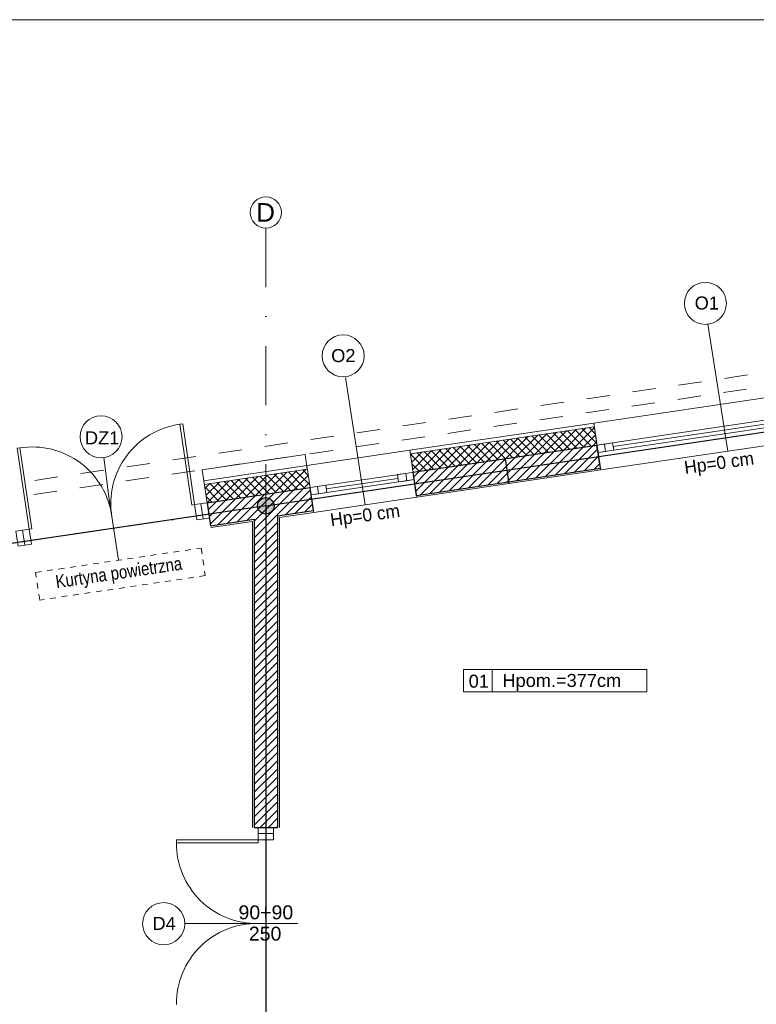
# Model space of a CAD drawing. Header units: metres. Extents: x -10951 to 10441, y -17253 to 1447.
# Tile 46 of 54: x -8010 to -7218, y -14213 to -13153. Entities that reach past the tile are written whole.
import ezdxf
from ezdxf.enums import TextEntityAlignment as Align

# ---------------------------------------------------------------- set-up
doc = ezdxf.new("R2010")
doc.units = ezdxf.units.M
doc.header["$MEASUREMENT"] = 0
for name, pattern in [('8', [0.5, 0.25, -0.25]), ('ACAD_ISO02W100', [15, 12, -3]), ('DASHDOT', [25.4, 12.7, -6.35, 0, -6.35])]:
    doc.linetypes.add(name, pattern=pattern)
for name, color, linetype, lineweight in [('#elektryczne', 8, 'Continuous', 20), ('A_DRZWI', 8, 'Continuous', 5), ('A_HACZE', 8, 'Continuous', 5), ('A_OPISY', 8, 'Continuous', 18), ('A_OSIE', 8, 'Continuous', 13), ('A_OZACZENIE DRZWI', 8, 'Continuous', 13), ('A_OZNACZENIA OKIEN', 8, 'Continuous', 13), ('A_PROJEKTOWANE ŚCIANY MUROWANE NOŚNE', 8, 'Continuous', 30), ('A_STAL CIENKIE', 8, 'Continuous', 0), ('A_STOLARKA', 8, 'Continuous', 5), ('A_TABELKI POM.', 8, 'Continuous', 20), ('A_TYNK', 8, 'Continuous', 5), ('A_WYMIARY WEWNETRZNE', 8, 'Continuous', 18), ('A_WYPOSAZENIE', 8, 'Continuous', 5), ('EB_ODGROM_INSTALACJA ODGROMOWA', 1, 'Continuous', 30), ('EB_UZIEMIENIE', 1, 'ACAD_ISO02W100', 30)]:
    doc.layers.add(name, color=color, linetype=linetype, lineweight=lineweight)
doc.layers.add('A_OZNACZENIA WARSTW', color=8, linetype='Continuous')
doc.styles.add('ARIAL', font='arial.ttf')
doc.styles.add('GENERATED_STYLE_2', font='ARIALN.TTF')
doc.styles.add('m1_romans', font='romans.shx', dxfattribs={"width": 0.8})
doc.styles.add('opisy okien', font='txt', dxfattribs={"height": 15})

# ---------------------------------------------------------------- blocks, each defined once
blk = doc.blocks.new('A$C2DA918A7')
at = {"layer": 'A_OZACZENIE DRZWI'}
blk.add_line((-34.5, 0), (34.5, 0), dxfattribs=at)
at = {"layer": 'A_OZACZENIE DRZWI', "ltscale": 0.1, "style": 'm1_romans', "width": 0.8}
blk.add_attdef('SZEROKOSC', text='', height=10, rotation=360, dxfattribs=at).set_placement((0, 0), align=Align.BOTTOM_CENTER)
blk.add_attdef('WYSOKOSC', text='', height=10, rotation=360, dxfattribs=at).set_placement((-0.9, -3.4), align=Align.TOP_CENTER)
blk = doc.blocks.new('podkład')
at = {"layer": 'A_DRZWI', "color": 8, "ltscale": 2}
for p, q in [((12828.9, -746.4), (12831.3, -762.7)), ((12637, -774.8), (12639.4, -791.1)), ((12890.6, -1101.4), (12907.1, -1101.4))]:
    blk.add_line(p, q, dxfattribs=at)
for points in [[(12809.4, -660.3), (12806.4, -660.8), (12819.3, -747.8), (12822.2, -747.4)], [(12631.3, -686.7), (12634.3, -686.3), (12647.2, -773.3), (12644.2, -773.8)], [(12824.7, -763.7), (12838, -761.8), (12835.5, -745.4), (12822.2, -747.4)], [(12646.6, -790.1), (12632.2, -792.2), (12629.8, -775.9), (12644.2, -773.8)], [(12907.1, -1108.2), (12907.1, -1094.7), (12890.6, -1094.7), (12890.6, -1108.2)], [(12802.6, -1108.2), (12802.6, -1111.2), (12890.6, -1111.2), (12890.6, -1108.2)]]:
    blk.add_lwpolyline(points, close=True, dxfattribs=at)
for centre, start, end in [((12818.3, -746.3), 97.9551, 189.5177), ((12647.6, -771.6), 7.3199, 98.8826), ((12888.9, -1111.9), 179.5362, 271.0989), ((12888.9, -1284.5), 88.9011, 180.4638)]:
    blk.add_arc(centre, 86.3, start, end, dxfattribs=at)
at = {"layer": 'A_HACZE', "color": 8, "linetype": 'Continuous'}
for p, q in [((13232.7, -666.4), (13208.9, -690.2)), ((13243, -664.9), (13219.3, -688.6)), ((13252.2, -664.5), (13229.7, -687.1)), ((13248.7, -684.3), (13231.1, -666.7)), ((13254.7, -681.5), (13238.8, -665.5)), ((13253.2, -671.1), (13246.5, -664.4)), ((13160, -677.2), (13136.3, -700.9)), ((13170.4, -675.6), (13146.7, -699.4)), ((13171.7, -695.7), (13154.1, -678.1)), ((13180.8, -674.1), (13157.1, -697.8)), ((13179.4, -694.5), (13161.8, -676.9)), ((13191.2, -672.6), (13167.4, -696.3)), ((13187.1, -693.4), (13169.5, -675.8)), ((13194.8, -692.3), (13177.2, -674.6)), ((13201.5, -671), (13177.8, -694.8)), ((13202.5, -691.1), (13184.9, -673.5)), ((13211.9, -669.5), (13188.2, -693.2)), ((13210.2, -690), (13192.6, -672.4)), ((13222.3, -668), (13198.6, -691.7)), ((13217.9, -688.8), (13200.3, -671.2)), ((13225.6, -687.7), (13208, -670.1)), ((13233.3, -686.6), (13215.7, -668.9)), ((13241, -685.4), (13223.4, -667.8)), ((13253.4, -672.2), (13240.1, -685.6)), ((13087.4, -687.9), (13063.7, -711.7)), ((13097.8, -686.4), (13074.1, -710.1)), ((13108.2, -684.9), (13084.4, -708.6)), ((13102.4, -705.9), (13084.8, -688.3)), ((13110.1, -704.8), (13092.5, -687.2)), ((13118.5, -683.3), (13094.8, -707.1)), ((13117.8, -703.6), (13100.2, -686)), ((13128.9, -681.8), (13105.2, -705.5)), ((13125.5, -702.5), (13107.9, -684.9)), ((13139.3, -680.3), (13115.6, -704)), ((13133.2, -701.4), (13115.6, -683.8)), ((13140.9, -700.2), (13123.3, -682.6)), ((13149.7, -678.7), (13125.9, -702.4)), ((13148.6, -699.1), (13131, -681.5)), ((13156.3, -697.9), (13138.7, -680.3)), ((13164, -696.8), (13146.4, -679.2)), ((13219.3, -688.6), (13189.6, -718.3)), ((13229.7, -687.1), (13200, -716.8)), ((13240.1, -685.6), (13210.4, -715.2)), ((13250.4, -684), (13220.8, -713.7)), ((13255.6, -687.6), (13231.1, -712.1)), ((13254.5, -679.9), (13250.4, -684)), ((13071.6, -710.5), (13054.3, -693.1)), ((13056.3, -692.5), (13054.5, -694.4)), ((13066.7, -691), (13055.6, -702.1)), ((13077, -689.5), (13056.7, -709.8)), ((13079.3, -709.3), (13061.7, -691.7)), ((13087, -708.2), (13069.4, -690.6)), ((13094.7, -707.1), (13077.1, -689.5)), ((13146.7, -699.4), (13117, -729)), ((13157.1, -697.8), (13127.4, -727.5)), ((13167.4, -696.3), (13137.8, -726)), ((13177.8, -694.8), (13148.1, -724.4)), ((13188.2, -693.2), (13158.5, -722.9)), ((13198.6, -691.7), (13168.9, -721.4)), ((13208.9, -690.2), (13179.3, -719.8)), ((13256.8, -695.3), (13241.5, -710.6)), ((12942.2, -709.4), (12918.5, -733.2)), ((12944.4, -715.9), (12938.5, -710)), ((13063.9, -711.6), (13055.8, -703.5)), ((13084.4, -708.6), (13060.2, -732.9)), ((13094.8, -707.1), (13065.2, -736.7)), ((13105.2, -705.5), (13075.5, -735.2)), ((13115.6, -704), (13085.9, -733.6)), ((13125.9, -702.4), (13096.3, -732.1)), ((13136.3, -700.9), (13106.6, -730.6)), ((13257.9, -703), (13251.9, -709.1)), ((12869.6, -720.2), (12845.8, -743.9)), ((12879.9, -718.6), (12856.2, -742.4)), ((12890.3, -717.1), (12866.6, -740.8)), ((12886.8, -737.8), (12869.2, -720.2)), ((12894.5, -736.7), (12876.9, -719.1)), ((12900.7, -715.6), (12877, -739.3)), ((12902.2, -735.6), (12884.6, -717.9)), ((12911.1, -714), (12887.3, -737.8)), ((12909.9, -734.4), (12892.3, -716.8)), ((12921.4, -712.5), (12897.7, -736.2)), ((12917.6, -733.3), (12900, -715.7)), ((12925.3, -732.1), (12907.7, -714.5)), ((12931.8, -711), (12908.1, -734.7)), ((12933, -731), (12915.4, -713.4)), ((12940.7, -729.9), (12923.1, -712.2)), ((12944.4, -716), (12928.8, -731.6)), ((12946, -726.2), (12930.8, -711.1)), ((13063.7, -711.7), (13057.9, -717.5)), ((13074.1, -710.1), (13059, -725.2)), ((12848.3, -743.5), (12833, -728.2)), ((12838.4, -724.8), (12833.2, -730)), ((12848.8, -723.2), (12834.4, -737.7)), ((12859.2, -721.7), (12835.5, -745.4)), ((12856, -742.4), (12838.4, -724.8)), ((12863.7, -741.3), (12846.1, -723.6)), ((12871.4, -740.1), (12853.8, -722.5)), ((12879.1, -739), (12861.5, -721.4)), ((12939.2, -730.1), (12886.3, -783)), ((12945.6, -723.7), (12939.2, -730.1)), ((12840.6, -744.7), (12834.5, -738.5)), ((12866.6, -740.8), (12839, -768.4)), ((12877, -739.3), (12847.3, -769)), ((12887.3, -737.8), (12857.7, -767.4)), ((12897.7, -736.2), (12868, -765.9)), ((12908.1, -734.7), (12878.4, -764.4)), ((12928.8, -731.6), (12886.3, -774.1)), ((12918.5, -733.2), (12886.3, -765.3)), ((12946.7, -731.4), (12919.9, -758.2)), ((12947.9, -739.1), (12930.3, -756.7)), ((12845.8, -743.9), (12836.7, -753.1)), ((12856.2, -742.4), (12837.8, -760.7)), ((12949, -746.8), (12940.7, -755.1)), ((12911.3, -766.8), (12886.3, -791.8)), ((12911.3, -775.7), (12886.3, -800.7)), ((12911.3, -784.5), (12886.3, -809.5)), ((12911.3, -793.3), (12886.3, -818.3)), ((12911.3, -802.2), (12886.3, -827.2)), ((12911.3, -811), (12886.3, -836)), ((12911.3, -819.9), (12886.3, -844.9)), ((12911.3, -828.7), (12886.3, -853.7)), ((12911.3, -837.5), (12886.3, -862.5)), ((12911.3, -846.4), (12886.3, -871.4)), ((12911.3, -855.2), (12886.3, -880.2)), ((12911.3, -864), (12886.3, -889)), ((12911.3, -872.9), (12886.3, -897.9)), ((12911.3, -881.7), (12886.3, -906.7)), ((12911.3, -890.6), (12886.3, -915.6)), ((12911.3, -899.4), (12886.3, -924.4)), ((12911.3, -908.2), (12886.3, -933.2)), ((12911.3, -917.1), (12886.3, -942.1)), ((12911.3, -925.9), (12886.3, -950.9)), ((12911.3, -934.8), (12886.3, -959.8)), ((12911.3, -943.6), (12886.3, -968.6)), ((12911.3, -952.4), (12886.3, -977.4)), ((12911.3, -961.3), (12886.3, -986.3)), ((12911.3, -970.1), (12886.3, -995.1)), ((12911.3, -979), (12886.3, -1004)), ((12911.3, -987.8), (12886.3, -1012.8)), ((12911.3, -996.6), (12886.3, -1021.6)), ((12911.3, -1005.5), (12886.3, -1030.5)), ((12911.3, -1014.3), (12886.3, -1039.3)), ((12911.3, -1023.1), (12886.3, -1048.1)), ((12911.3, -1032), (12886.3, -1057)), ((12911.3, -1040.8), (12886.3, -1065.8)), ((12911.3, -1049.7), (12886.3, -1074.7)), ((12911.3, -1058.5), (12886.3, -1083.5)), ((12911.3, -1067.3), (12886.3, -1092.3)), ((12911.3, -1076.2), (12892.8, -1094.7)), ((12911.3, -1085), (12901.6, -1094.7)), ((12911.3, -1093.9), (12910.4, -1094.7))]:
    blk.add_line(p, q, dxfattribs=at)
at = {"layer": 'A_OSIE', "color": 8, "linetype": 'DASHDOT', "ltscale": 5}
blk.add_line((12898.8, -449.8), (12898.8, -2336), dxfattribs=at)
at = {"layer": 'A_OSIE', "color": 8, "linetype": 'DASHDOT', "ltscale": 2.5}
blk.add_line((10108.7, -1161.7), (13256.8, -695.7), dxfattribs=at)
at = {"layer": 'A_OSIE', "color": 8, "linetype": 'Continuous', "ltscale": 5}
blk.add_circle((12898.8, -432.9), 16.8, dxfattribs=at)
at = {"layer": 'A_OZACZENIE DRZWI', "color": 8}
blk.add_line((12740.2, -807.3), (12730, -739), dxfattribs=at)
at = {"layer": 'A_OZNACZENIA OKIEN', "color": 8}
for p, q in [((13374.2, -553), (13395.6, -689.8)), ((12984.4, -610.7), (13005.7, -747.5))]:
    blk.add_line(p, q, dxfattribs=at)
at = {"layer": 'A_OZNACZENIA WARSTW', "color": 8, "linetype": 'Continuous'}
blk.add_line((13156.1, -698), (13160, -724.7), dxfattribs=at)
at = {"layer": 'A_PROJEKTOWANE ŚCIANY MUROWANE NOŚNE', "color": 8}
for p, q in [((13057.2, -712.6), (13255, -683.3)), ((13258.7, -708.1), (13255, -683.3)), ((13060.8, -737.4), (13258.7, -708.1)), ((13060.8, -737.4), (13057.2, -712.6)), ((12835.5, -745.4), (12946.4, -729)), ((12950, -753.8), (12946.4, -729)), ((12835.5, -745.4), (12839.2, -770.2)), ((12911.3, -759.5), (12950, -753.8)), ((12911.3, -759.5), (12911.3, -1094.7)), ((12839.2, -770.2), (12886.3, -763.2)), ((12886.3, -763.2), (12886.3, -1094.7)), ((12886.3, -1094.7), (12911.3, -1094.7))]:
    blk.add_line(p, q, dxfattribs=at)
at = {"layer": 'A_STAL CIENKIE', "color": 8, "linetype": '8', "ltscale": 100}
for p, q in [((10325.7, -1065.4), (13908.4, -535.1)), ((13910.6, -549.9), (10327.9, -1080.2))]:
    blk.add_line(p, q, dxfattribs=at)
at = {"layer": 'A_STOLARKA', "color": 8}
for p, q in [((13506.7, -621.8), (13251.5, -659.6)), ((13502.3, -646.7), (13255, -683.3)), ((13511.4, -653.5), (13256.2, -691.3)), ((13494, -652), (13272.4, -684.8)), ((13251.5, -659.6), (13259, -710.1)), ((13259, -710.1), (13514.2, -672.3)), ((13262.9, -682.2), (13255, -683.3)), ((13262.9, -682.2), (13255, -683.3)), ((13255, -683.3), (13256.2, -691.3)), ((13255, -683.3), (13256.2, -691.3)), ((13271.8, -680.9), (13262.9, -682.2)), ((13264.1, -690.1), (13262.9, -682.2)), ((13262.9, -682.2), (13264.1, -690.1)), ((13264.1, -690.1), (13262.9, -682.2)), ((13264.1, -690.1), (13273, -688.8)), ((13273, -688.8), (13271.8, -680.9)), ((13053.6, -688.9), (12942.9, -705.3)), ((13061.1, -739.3), (13053.6, -688.9)), ((13256.2, -691.3), (13264.1, -690.1)), ((13256.2, -691.3), (13264.1, -690.1)), ((12942.9, -705.3), (12950.3, -755.7)), ((13049.2, -713.8), (12946.4, -729)), ((13058.3, -720.5), (12947.5, -736.9)), ((13040.9, -719.1), (12963.8, -730.5)), ((13049.2, -713.8), (13040.3, -715.1)), ((13040.3, -715.1), (13041.5, -723)), ((13057.2, -712.6), (13049.2, -713.8)), ((13049.2, -713.8), (13050.4, -721.7)), ((13050.4, -721.7), (13049.2, -713.8)), ((13050.4, -721.7), (13058.3, -720.5)), ((13057.2, -712.6), (13053.2, -713.2)), ((13058.3, -720.5), (13057.2, -712.6)), ((12954.3, -727.9), (12946.4, -729)), ((12954.3, -727.9), (12946.4, -729)), ((12946.4, -729), (12947.5, -736.9)), ((12946.4, -729), (12947.5, -736.9)), ((12963.2, -726.5), (12954.3, -727.9)), ((12955.5, -735.8), (12954.3, -727.9)), ((12954.3, -727.9), (12955.5, -735.8)), ((12955.5, -735.8), (12954.3, -727.9)), ((12964.4, -734.5), (12963.2, -726.5)), ((13041.5, -723), (13050.4, -721.7)), ((12947.5, -736.9), (12955.5, -735.8)), ((12947.5, -736.9), (12955.5, -735.8)), ((12950.3, -755.7), (13061.1, -739.3)), ((12955.5, -735.8), (12964.4, -734.5))]:
    blk.add_line(p, q, dxfattribs=at)
at = {"layer": 'A_TYNK', "color": 8, "linetype": 'Continuous'}
for p, q in [((13053.6, -688.9), (13251.5, -659.6)), ((13054.2, -692.8), (13252.1, -663.6)), ((13054.2, -692.8), (13252.1, -663.6)), ((13255, -683.3), (13251.5, -659.6)), ((12830.3, -709.8), (12941.1, -693.4)), ((12943.4, -709.2), (12941.1, -693.4)), ((13057.2, -712.6), (13053.6, -688.9)), ((12835.5, -745.4), (12830.3, -709.8)), ((12832.1, -721.7), (12942.9, -705.3)), ((12832.6, -725.6), (12943.4, -709.2)), ((12832.6, -725.6), (12943.4, -709.2))]:
    blk.add_line(p, q, dxfattribs=at)
at = {"layer": 'A_TYNK', "color": 8}
for p, q in [((13061.1, -739.3), (13259, -710.1)), ((12913.3, -761.2), (12950.3, -755.7)), ((12913.3, -1094.7), (12913.3, -761.2)), ((12884.3, -765.5), (12839.5, -772.1)), ((12884.3, -1094.7), (12884.3, -765.5))]:
    blk.add_line(p, q, dxfattribs=at)
at = {"layer": 'A_WYMIARY WEWNETRZNE', "color": 8, "linetype": 'Continuous'}
for p, q in [((12730, -739), (12724.4, -696.8)), ((13111.5, -948.9), (13111.5, -924.7)), ((13111.5, -924.7), (13308.5, -924.7)), ((13142.4, -924.7), (13142.4, -948.9)), ((13308.5, -924.7), (13308.5, -948.9)), ((13308.5, -948.9), (13111.5, -948.9)), ((12933.3, -1198.2), (12811.5, -1198.2))]:
    blk.add_line(p, q, dxfattribs=at)
for centre, radius in [((13371.6, -530.8), 22.6), ((12981.9, -587.3), 22.6), ((12721.5, -674.4), 22.6), ((12788.9, -1198.4), 22.7)]:
    blk.add_circle(centre, radius, dxfattribs=at)
at = {"layer": 'A_WYPOSAZENIE', "color": 8, "linetype": '8', "ltscale": 25}
for p, q in [((12651.1, -820.4), (12829.2, -794.1)), ((12829.2, -794.1), (12833.6, -823.8)), ((12655.5, -850.1), (12651.1, -820.4)), ((12833.6, -823.8), (12655.5, -850.1))]:
    blk.add_line(p, q, dxfattribs=at)
at = {"layer": 'A_OZACZENIE DRZWI', "color": 8, "ltscale": 0.1}
ref = blk.add_blockref('A$C2DA918A7', (12898.8, -1198.2), dxfattribs=at)
ref.add_attrib('WYSOKOSC', '250', dxfattribs={"ltscale": 0.1, "height": 15, "rotation": 360, "style": 'ARIAL'}).set_placement((12898, -1201.6), align=Align.TOP_CENTER)
ref.add_attrib('SZEROKOSC', '90+90', dxfattribs={"ltscale": 0.1, "height": 15, "rotation": 360, "style": 'ARIAL'}).set_placement((12898.8, -1198.2), align=Align.BOTTOM_CENTER)
at = {"layer": 'A_OPISY', "color": 8, "linetype": 'Continuous', "lineweight": 18, "style": 'GENERATED_STYLE_2'}
blk.add_text('Kurtyna powietrzna', height=14, rotation=8.4196, dxfattribs=at).set_placement((12673.7, -837.4))
at = {"layer": 'A_OSIE', "color": 8, "linetype": 'Continuous', "lineweight": 18, "style": 'ARIAL'}
blk.add_text('D', height=20, dxfattribs=at).set_placement((12888.4, -442.9))
at = {"layer": 'A_OZACZENIE DRZWI', "color": 8, "ltscale": 0.1, "style": 'm1_romans', "width": 0.8}
for rotation, p in [(98.4861, (12735.1, -773.1)), (360, (12573.8, -1012.7)), (90, (11565.3, -1150.1)), (90, (11872.3, -1150.1)), (90, (12230, -1245.6)), (90, (12385.9, -1249.4)), (90, (11565.3, -1370.9)), (90, (11872.3, -1370.9)), (90, (12230, -1370.9)), (90, (12389.3, -1370.9)), (90, (11748.8, -1556.1)), (90, (11986.6, -1556.1)), (90, (12389.3, -1556.1)), (360, (12235.1, -1664.2)), (360, (12235.1, -1880.2)), (90, (11745.8, -2001.9))]:
    blk.add_attdef('SZEROKOSC', text='', height=10, rotation=rotation, dxfattribs=at).set_placement(p, align=Align.BOTTOM_CENTER)
for rotation, p in [(98.4861, (12738.6, -773.5)), (360, (12573, -1016.1)), (90, (11568.7, -1151)), (90, (11875.7, -1151)), (90, (12233.4, -1246.5)), (90, (12389.3, -1250.3)), (90, (11568.7, -1371.7)), (90, (11875.7, -1371.7)), (90, (12233.4, -1371.7)), (90, (12392.7, -1371.7)), (90, (11752.2, -1557)), (90, (11990, -1557)), (90, (12392.7, -1557)), (360, (12234.2, -1667.6)), (360, (12234.2, -1883.6)), (90, (11749.2, -2002.8))]:
    blk.add_attdef('WYSOKOSC', text='', height=10, rotation=rotation, dxfattribs=at).set_placement(p, align=Align.TOP_CENTER)
at = {"layer": 'A_OZNACZENIA OKIEN', "color": 8, "linetype": 'Continuous', "lineweight": 18, "style": 'ARIAL'}
for s, p in [('O1', (13360.1, -537.4)), ('O2', (12969.1, -594)), ('DZ1', (12704.2, -682.5)), ('Hpom.=377cm', (13153.3, -943.6)), ('D4', (12776.9, -1205.1))]:
    blk.add_text(s, height=14, dxfattribs=at).set_placement(p)
at = {"layer": 'A_OZNACZENIA OKIEN', "color": 8, "linetype": 'Continuous', "lineweight": 18, "style": 'opisy okien'}
for p in [(13349.9, -714.5), (12969.1, -770.9)]:
    blk.add_text('Hp=0 cm', height=14, rotation=8, dxfattribs=at).set_placement(p)
at = {"layer": 'A_OZNACZENIA OKIEN', "color": 8, "ltscale": 0.1, "style": 'm1_romans', "width": 0.8}
for rotation, p in [(278.8676, (13373.7, -593)), (278.8676, (12983.9, -650.7)), (278.8676, (12445.7, -730.4)), (278.8676, (12224.1, -763.2)), (0, (14017.5, -900)), (278.8676, (11021.5, -941.2)), (278.8676, (10640.7, -997.6)), (0, (14017.5, -1574.7)), (90, (10819.6, -2080.7)), (90, (11204.6, -2080.7)), (90, (11970.6, -2080.7)), (90, (13175.8, -2080.7)), (90, (13539.8, -2080.7))]:
    blk.add_attdef('SZEROKOSC', text='', height=10, rotation=rotation, dxfattribs=at).set_placement(p, align=Align.BOTTOM_CENTER)
for rotation, p in [(278.8676, (13403.3, -587.6)), (278.8676, (13013.4, -645.3)), (278.8676, (12475.3, -724.9)), (278.8676, (12253.7, -757.7)), (278.8676, (11051.1, -935.7)), (0, (14011.1, -903.4)), (278.8676, (10670.3, -992.1)), (0, (14011.1, -1578.1)), (90, (10823, -2081.6)), (90, (11208, -2081.6)), (90, (11974, -2081.6)), (90, (13179.2, -2081.6)), (90, (13543.2, -2081.6))]:
    blk.add_attdef('WYSOKOSC', text='', height=10, rotation=rotation, dxfattribs=at).set_placement(p, align=Align.TOP_CENTER)
at = {"layer": 'A_TABELKI POM.', "color": 8, "linetype": 'Continuous', "lineweight": 18, "style": 'ARIAL'}
blk.add_text('01', height=14, dxfattribs=at).set_placement((13117, -944.4))
blk = doc.blocks.new('zlacze_spawane')
at = {"layer": 'EB_ODGROM_INSTALACJA ODGROMOWA', "transparency": 33554559}
h = blk.add_hatch(color=256, dxfattribs=at)
edge = h.paths.add_edge_path()
edge.add_arc((0, 0), 72, 0, 360)
at = {"layer": 'EB_ODGROM_INSTALACJA ODGROMOWA'}
blk.add_circle((0, 0), 72, dxfattribs=at)

msp = doc.modelspace()

# ---------------------------------------------------------------- linework, layer by layer
at = {"layer": '#elektryczne', "color": 0, "linetype": 'Continuous', "lineweight": 18}
msp.add_lwpolyline([(-10950.8, -17253.1), (-10950.8, -13153.1), (-5110.8, -13153.1), (-5110.8, -17253.1)], close=True, dxfattribs=at)
at = {"layer": 'EB_UZIEMIENIE', "linetype": 'Continuous', "lineweight": 30}
for q in [(-6782.2, -13533.7), (-8583, -13800.3), (-7745.5, -14304.8)]:
    msp.add_line((-7745.5, -13676.2), q, dxfattribs=at)

# ---------------------------------------------------------------- block references
at = {"layer": '#elektryczne', "color": 8, "linetype": 'Continuous', "lineweight": 18}
msp.add_blockref('podkład', (-20644.3, -12927.6), dxfattribs=at)
at = {"layer": 'EB_UZIEMIENIE', "color": 240, "true_color": 0xed1f24, "xscale": 0.1224999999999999, "yscale": 0.1224999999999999, "zscale": 0.1224999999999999, "rotation": 269.9042895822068}
msp.add_blockref('zlacze_spawane', (-7745.5, -13676.3), dxfattribs=at)

doc.saveas('drawing.dxf')
